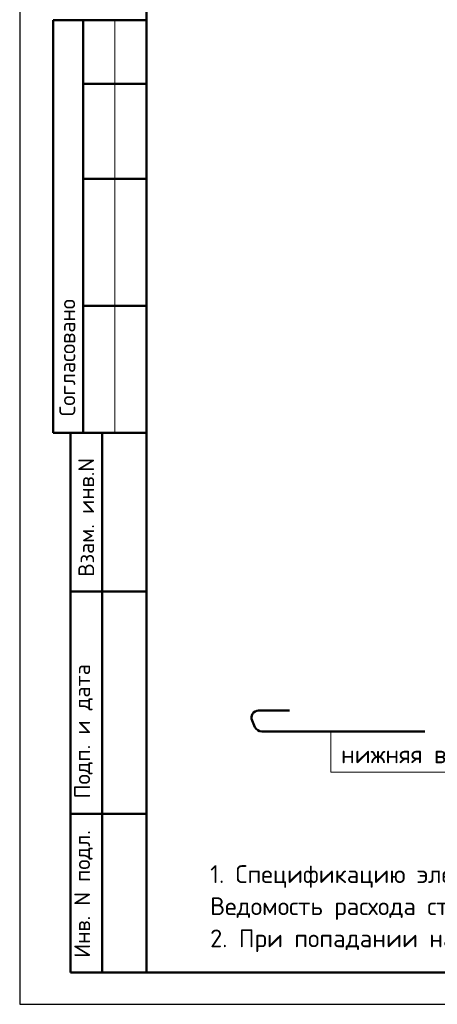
# Model space of a CAD drawing. Header units: millimetres. Extents: x 0 to 50400, y 0 to 35640.
# Tile 1 of 16: x 0 to 7895, y 0 to 18611. Entities that reach past the tile are written whole.
import ezdxf

# ---------------------------------------------------------------- set-up
doc = ezdxf.new("R2010")
doc.units = ezdxf.units.MM
doc.layers.add('Standard', color=7, linetype='Continuous', lineweight=25)
doc.styles.add('ISOCPEUR', font='txt')

msp = doc.modelspace()

# ---------------------------------------------------------------- linework, layer by layer
at = {"layer": 'Standard', "color": 7, "linetype": 'Continuous', "lineweight": 25, "transparency": 33554687}
msp.add_line((2400, 35040), (2400, 1270), dxfattribs=at)
at = {"layer": 'Standard', "color": 7, "linetype": 'Continuous', "lineweight": 50, "transparency": 33554687}
for p, q in [((7, 18600), (0, 18600)), ((2400, 18600), (632, 18600)), ((632, 18600), (632, 10800)), ((632, 18600), (632, 10800)), ((1200, 18600), (1200, 10800)), ((2400, 17400), (1200, 17400)), ((2400, 15600), (1200, 15600)), ((2400, 13200), (1200, 13200)), ((0, 10800), (7, 10800)), ((632, 10800), (2400, 10800)), ((960, 600), (960, 10800)), ((960, 600), (960, 10800)), ((1560, 600), (1560, 10800)), ((960, 7800), (2400, 7800)), ((5101, 5552), (4514, 5552)), ((4392, 5362), (4448, 5241)), ((4577, 5158), (7659, 5158)), ((960, 3600), (2400, 3600)), ((2400, 600), (960, 600))]:
    msp.add_line(p, q, dxfattribs=at)
at = {"layer": 'Standard', "color": 7, "linetype": 'Continuous', "lineweight": 13, "transparency": 33554687}
msp.add_line((1800, 18600), (1800, 10800), dxfattribs=at)
at = {"layer": 'Standard', "color": 7, "linetype": 'Continuous', "lineweight": 25, "transparency": 33554687}
msp.add_lwpolyline([(0, 0), (50400, 0), (50400, 35640), (0, 35640), (0, 0)], close=True, dxfattribs=at)
at = {"layer": 'Standard', "color": 7, "linetype": 'Continuous', "lineweight": 50, "transparency": 33554687}
msp.add_lwpolyline([(2400, 35040), (49800, 35040), (49800, 600), (2400, 600), (2400, 35040)], close=True, dxfattribs=at)
at = {"layer": 'Standard', "color": 7, "linetype": 'Continuous', "lineweight": 13, "transparency": 33554687}
msp.add_lwpolyline([(10841, 4385), (5882, 4385), (5882, 5158)], dxfattribs=at)
at = {"layer": 'Standard', "color": 7, "linetype": 'Continuous', "lineweight": 50, "transparency": 33554687}
for centre, radius, start, end in [((4514, 5418), 134, 90, 204.7646), ((4577, 5300), 143, 204.7646, 270)]:
    msp.add_arc(centre, radius, start, end, dxfattribs=at)

# ---------------------------------------------------------------- texts
at = {"layer": 'Standard', "color": 7, "linetype": 'Continuous', "lineweight": 50, "transparency": 33554687, "char_height": 300, "attachment_point": 7, "rotation": 90, "style": 'ISOCPEUR'}
for s, insert, width in [('\\A1;{\\fISOCPEUR|i0|b0;\\H300.000000;\\W1.000000;\\C7;Согласовано}\\P', (1050, 11114), 2486.25), ('\\A1;{\\fISOCPEUR|i0|b0;\\H300.000000;\\W1.000000;\\C7;Взам. инв.N}\\P', (1408, 8083), 2290.92), ('\\A1;{\\fISOCPEUR|i0|b0;\\H300.000000;\\W1.000000;\\C7;Подп. и дата}\\P', (1379, 3891), 2636.47), ('\\A1;{\\fISOCPEUR|i0|b0;\\H300.000000;\\W1.000000;\\C7;Инв. N подл.}\\P', (1379, 881), 2426.15)]:
    msp.add_mtext(s, dxfattribs=dict(at, insert=insert, width=width))
at = {"layer": 'Standard', "color": 7, "linetype": 'Continuous', "lineweight": 25, "transparency": 33554687, "insert": (6074, 4503), "char_height": 336, "width": 4802.4, "attachment_point": 7, "style": 'ISOCPEUR'}
msp.add_mtext('\\A1;{\\fISOCPEUR|i0|b0;\\H335.999994;\\W1.000000;\\C7;нижняя ветвь детали}\\P', dxfattribs=at)
at = {"layer": 'Standard', "color": 7, "linetype": 'Continuous', "lineweight": 13, "transparency": 33554687, "insert": (3600, 2629), "char_height": 336, "width": 13664.28, "attachment_point": 1, "line_spacing_factor": 1.084337}
msp.add_mtext('\\A1;{\\fISOCPEUR|i0|b0;\\H335.999994;\\W1.000000;\\C7;1. Спецификацию элементов, Ведомость деталей см. лист 11-12}\\P{\\fISOCPEUR|i0|b0;\\H335.999994;\\W1.000000;\\C7;Ведомость расхода стали см. лист 1.1.}\\P{\\fISOCPEUR|i0|b0;\\H335.999994;\\W1.000000;\\C7;2. При попадании на отверстие стержни сдвинуть по месту.}\\P', dxfattribs=at)

doc.saveas('drawing.dxf')
